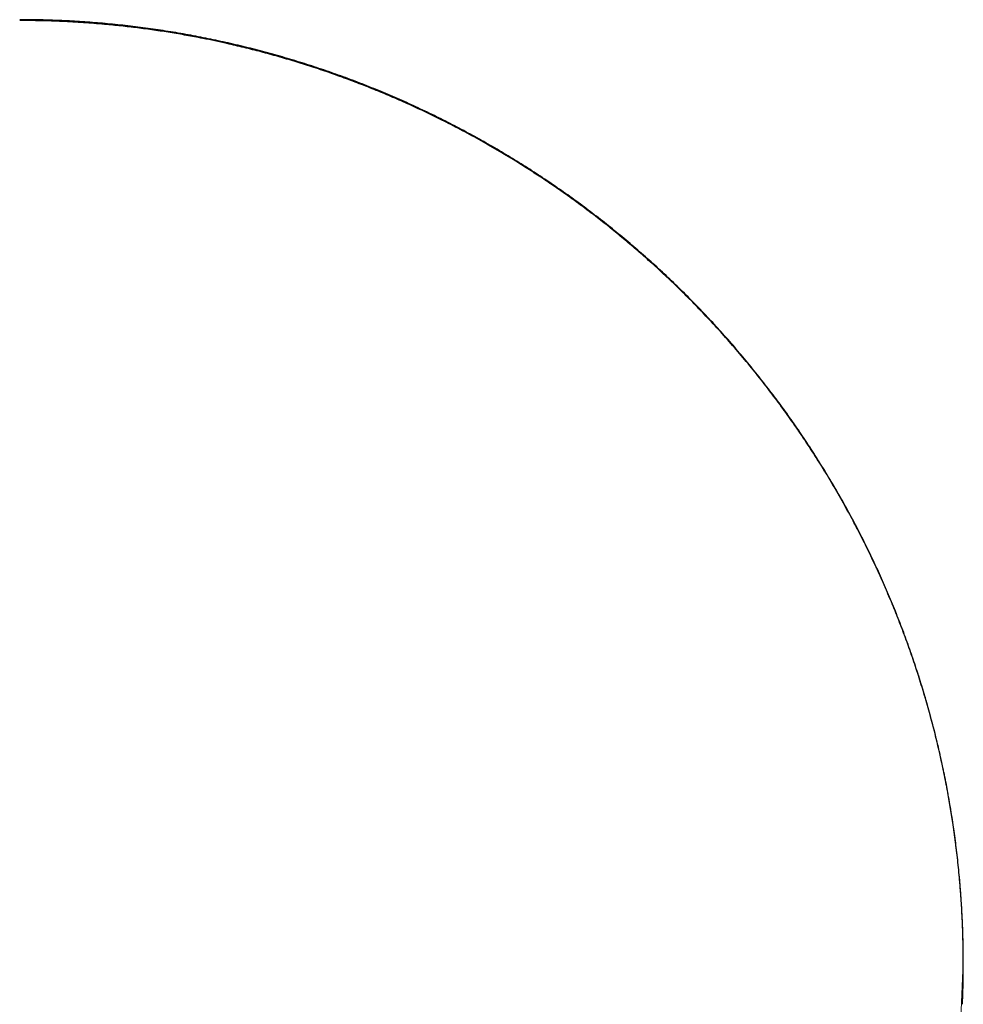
# Model space of a CAD drawing. Header units: millimetres. Extents: x 8 to 800, y 12 to 773.
# Tile 15 of 34: x 411 to 441, y 318 to 350. Entities that reach past the tile are written whole.
import ezdxf

# ---------------------------------------------------------------- set-up
doc = ezdxf.new("R2010")
doc.units = ezdxf.units.MM

msp = doc.modelspace()

# ---------------------------------------------------------------- linework, layer by layer
at = {"color": 252, "linetype": 'Continuous', "lineweight": 0}
msp.add_line((441.225, 319.037), (440.974, 313.39), dxfattribs=at)
at = {"color": 7, "linetype": 'Continuous', "lineweight": 30}
msp.add_line((441.225, 319.037), (441.225, 319.037), dxfattribs=at)
at = {"color": 7, "linetype": 'Continuous', "lineweight": 30, "flags": 128}
msp.add_lwpolyline([(441.195, 317.684), (441.217, 318.354), (441.225, 319.037), (441.225, 319.037), (441.225, 319.037)], dxfattribs=at)
at = {"color": 7, "linetype": 'Continuous', "lineweight": 30}
for points, knots in [([(441.216, 319.719), (441.215, 319.797), (441.211, 319.972), (441.201, 320.249), (441.187, 320.557), (441.17, 320.877), (441.148, 321.206), (441.123, 321.534), (441.094, 321.861), (441.062, 322.188), (441.027, 322.515), (440.987, 322.841), (440.944, 323.167), (440.898, 323.492), (440.848, 323.817), (440.795, 324.142), (440.738, 324.466), (440.678, 324.79), (440.614, 325.114), (440.546, 325.437), (440.475, 325.759), (440.401, 326.079), (440.323, 326.399), (440.242, 326.718), (440.157, 327.036), (440.069, 327.353), (439.977, 327.669), (439.883, 327.985), (439.784, 328.299), (439.682, 328.613), (439.577, 328.925), (439.468, 329.237), (439.356, 329.547), (439.241, 329.855), (439.123, 330.162), (439.001, 330.467), (438.876, 330.771), (438.748, 331.074), (438.617, 331.375), (438.482, 331.674), (438.344, 331.973), (438.203, 332.269), (438.059, 332.565), (437.911, 332.859), (437.76, 333.151), (437.606, 333.443), (437.449, 333.733), (437.288, 334.021), (437.125, 334.307), (436.958, 334.591), (436.789, 334.873), (436.616, 335.153), (436.441, 335.431), (436.262, 335.708), (436.081, 335.982), (435.896, 336.255), (435.709, 336.525), (435.518, 336.794), (435.324, 337.061), (435.128, 337.326), (434.929, 337.589), (434.727, 337.849), (434.522, 338.107), (434.314, 338.363), (434.104, 338.617), (433.891, 338.868), (433.677, 339.116), (433.459, 339.362), (433.239, 339.606), (433.015, 339.847), (432.79, 340.086), (432.561, 340.323), (432.33, 340.557), (432.096, 340.789), (431.86, 341.018), (431.621, 341.245), (431.38, 341.47), (431.137, 341.691), (430.891, 341.91), (430.643, 342.126), (430.393, 342.339), (430.14, 342.55), (429.885, 342.758), (429.628, 342.963), (429.368, 343.166), (429.106, 343.366), (428.842, 343.563), (428.576, 343.757), (428.309, 343.948), (428.039, 344.135), (427.767, 344.321), (427.493, 344.503), (427.216, 344.683), (426.937, 344.86), (426.655, 345.035), (426.373, 345.206), (426.088, 345.374), (425.802, 345.538), (425.515, 345.699), (425.228, 345.857), (424.939, 346.011), (424.648, 346.162), (424.355, 346.31), (424.06, 346.456), (423.763, 346.598), (423.465, 346.737), (423.165, 346.873), (422.864, 347.005), (422.562, 347.134), (422.258, 347.26), (421.953, 347.383), (421.646, 347.502), (421.338, 347.618), (421.029, 347.731), (420.717, 347.841), (420.405, 347.947), (420.092, 348.05), (419.778, 348.149), (419.463, 348.245), (419.146, 348.338), (418.829, 348.427), (418.511, 348.513), (418.192, 348.595), (417.872, 348.674), (417.551, 348.749), (417.229, 348.821), (416.907, 348.89), (416.584, 348.955), (416.261, 349.016), (415.937, 349.074), (415.613, 349.128), (415.287, 349.179), (414.962, 349.227), (414.636, 349.271), (414.309, 349.311), (413.982, 349.348), (413.655, 349.381), (413.328, 349.411), (413, 349.437), (412.671, 349.459), (412.342, 349.479), (412.026, 349.494), (411.718, 349.505), (411.414, 349.513), (411.09, 349.518), (410.862, 349.52), (410.739, 349.52), (410.734, 349.52)], [0, 0, 0, 0, 0.004976, 0.011126, 0.01758, 0.024558, 0.03153, 0.038496, 0.045459, 0.05242, 0.059379, 0.066338, 0.073298, 0.08026, 0.087225, 0.094195, 0.10117, 0.108152, 0.115142, 0.122131, 0.129113, 0.13609, 0.143064, 0.150035, 0.157005, 0.163976, 0.170947, 0.177921, 0.184898, 0.19188, 0.198868, 0.205862, 0.212845, 0.219818, 0.226785, 0.233748, 0.240708, 0.247665, 0.254622, 0.26158, 0.268538, 0.275499, 0.282463, 0.289432, 0.296407, 0.303389, 0.310379, 0.317363, 0.324341, 0.331315, 0.338286, 0.345255, 0.352223, 0.359192, 0.366162, 0.373135, 0.380112, 0.387094, 0.394082, 0.401081, 0.408045, 0.415019, 0.422007, 0.428999, 0.435983, 0.442948, 0.449887, 0.456842, 0.463808, 0.470773, 0.477738, 0.484704, 0.491672, 0.498644, 0.505629, 0.512609, 0.519583, 0.526554, 0.533522, 0.540489, 0.547456, 0.554423, 0.561392, 0.568364, 0.57534, 0.582322, 0.589311, 0.596299, 0.60323, 0.610184, 0.617157, 0.624145, 0.631144, 0.63815, 0.645158, 0.652164, 0.659162, 0.666148, 0.673119, 0.68007, 0.686996, 0.693911, 0.700892, 0.707868, 0.714839, 0.721806, 0.728771, 0.735736, 0.7427, 0.749665, 0.756633, 0.763604, 0.77058, 0.777561, 0.78455, 0.791538, 0.79852, 0.8055, 0.812479, 0.81946, 0.826442, 0.833429, 0.8404, 0.847375, 0.854362, 0.861354, 0.868342, 0.875318, 0.882273, 0.889231, 0.896213, 0.903188, 0.91016, 0.917128, 0.924094, 0.93106, 0.938026, 0.944994, 0.951964, 0.958938, 0.965916, 0.972901, 0.979045, 0.985504, 0.992219, 0.999669, 1, 1, 1, 1]), ([(441.225, 319.037), (441.225, 319.037), (441.225, 319.234), (441.221, 319.629), (441.204, 320.221), (441.175, 320.812), (441.133, 321.416), (441.079, 322.033), (441.01, 322.661), (440.933, 323.254), (440.849, 323.811), (440.761, 324.333), (440.657, 324.892), (440.535, 325.489), (440.39, 326.121), (440.235, 326.741), (440.069, 327.349), (439.893, 327.944), (439.705, 328.536), (439.51, 329.11), (439.309, 329.666), (439.102, 330.204), (438.878, 330.756), (438.636, 331.32), (438.375, 331.897), (438.101, 332.468), (437.815, 333.034), (437.51, 333.608), (437.184, 334.191), (436.836, 334.781), (436.475, 335.363), (436.106, 335.931), (435.728, 336.483), (435.344, 337.02), (434.948, 337.549), (434.535, 338.075), (434.106, 338.598), (433.661, 339.117), (433.204, 339.626), (432.759, 340.1), (432.328, 340.54), (431.913, 340.948), (431.49, 341.348), (431.07, 341.73), (430.656, 342.094), (430.246, 342.441), (429.831, 342.78), (429.369, 343.144), (428.858, 343.53), (428.297, 343.935), (427.781, 344.29), (427.312, 344.598), (426.841, 344.898), (426.31, 345.221), (425.718, 345.564), (425.118, 345.893), (424.541, 346.193), (423.989, 346.466), (423.462, 346.714), (422.931, 346.952), (422.392, 347.181), (421.846, 347.4), (421.292, 347.61), (420.735, 347.81), (420.181, 347.996), (419.631, 348.169), (419.085, 348.33), (418.537, 348.481), (417.985, 348.621), (417.486, 348.738), (417.04, 348.835), (416.604, 348.924), (416.124, 349.015), (415.598, 349.105), (415.07, 349.185), (414.54, 349.256), (414.009, 349.318), (413.426, 349.376), (412.793, 349.426), (412.107, 349.465), (411.421, 349.489), (410.963, 349.492), (410.734, 349.493)], [0, 0, 0, 0, 0.000001, 0.012369, 0.02474, 0.03711, 0.049478, 0.062686, 0.075895, 0.089102, 0.100153, 0.111205, 0.122256, 0.135806, 0.149357, 0.162907, 0.175874, 0.188844, 0.201814, 0.214781, 0.226826, 0.238873, 0.250919, 0.264144, 0.277373, 0.290604, 0.303834, 0.317059, 0.331371, 0.345686, 0.360002, 0.374314, 0.388112, 0.401914, 0.415716, 0.429514, 0.443803, 0.458096, 0.472388, 0.486677, 0.498839, 0.511004, 0.523168, 0.53533, 0.546539, 0.55775, 0.568961, 0.58017, 0.594616, 0.609063, 0.623509, 0.63387, 0.64423, 0.65852, 0.672813, 0.687107, 0.701397, 0.713559, 0.725724, 0.737889, 0.750052, 0.762414, 0.774778, 0.787142, 0.799503, 0.811391, 0.823282, 0.835175, 0.847066, 0.858954, 0.867311, 0.875668, 0.886814, 0.897961, 0.909108, 0.920285, 0.931463, 0.94264, 0.956965, 0.971291, 0.985645, 1, 1, 1, 1]), ([(441.219, 318.477), (441.221, 318.577), (441.224, 318.764), (441.225, 318.951), (441.225, 319.037)], [0, 0, 0, 0, 0.537768, 1, 1, 1, 1])]:
    msp.add_open_spline(points, degree=3, knots=knots, dxfattribs=at)

doc.saveas('drawing.dxf')
